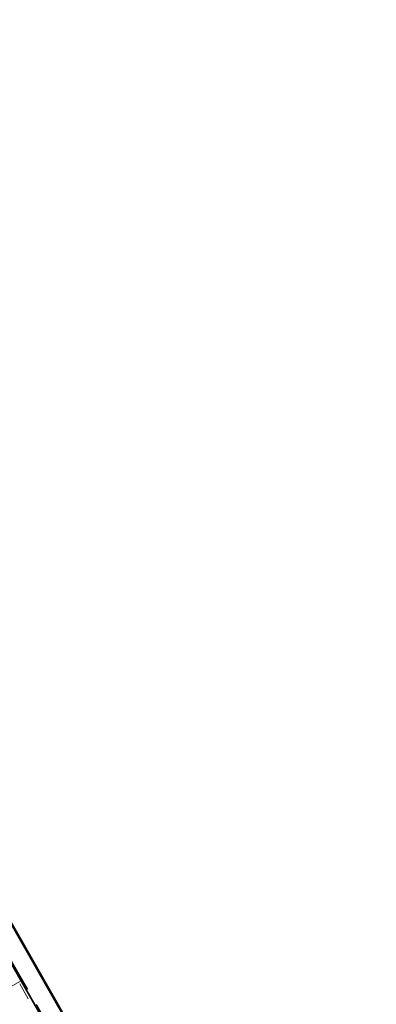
# Model space of a CAD drawing. Header units: metres. Extents: x 111691 to 117439, y 474133 to 478789.
# Tile 47 of 127: x 114813 to 114855, y 475750 to 475865. Entities that reach past the tile are written whole.
import ezdxf

# ---------------------------------------------------------------- set-up
doc = ezdxf.new("R2010")
doc.units = ezdxf.units.M
doc.linetypes.add('VH-TROTTOIRBAND_130-150', pattern=[15, 5, -2, 2, -2, 2, -2])
doc.linetypes.add('XX-HIDDEN', pattern=[4, 2, -2])
for name, color, linetype, lineweight in [('N-WE-VH-KANTOPSLUITING_OPSLUITBAND_100X200-G', 150, 'Continuous', 35), ('N-WE-VH-KANTOPSLUITING_TROTTOIRBAND_130 150-G', 210, 'VH-TROTTOIRBAND_130-150', 35), ('N-WE-VH-KANTOPSLUITING_VOORKANTBAND-G', 7, 'Continuous', 35), ('N-WE-VH-MATERIAALGRENS-G', 7, 'XX-HIDDEN', 18)]:
    doc.layers.add(name, color=color, linetype=linetype, lineweight=lineweight)

msp = doc.modelspace()

# ---------------------------------------------------------------- linework, layer by layer
at = {"layer": 'N-WE-VH-KANTOPSLUITING_OPSLUITBAND_100X200-G', "flags": 128}
msp.add_lwpolyline([(114925.449, 475560.571), (114759.114, 475852.253), (114685.572, 475981.299, -0.0047446), (114685.516, 475981.4, -0.0047446), (114685.534, 475981.409)], format="xyb", dxfattribs=at)
at = {"layer": 'N-WE-VH-KANTOPSLUITING_TROTTOIRBAND_130 150-G', "flags": 128}
msp.add_lwpolyline([(114685.204, 475977.696), (114757.29, 475851.214), (114938.253, 475533.88)], dxfattribs=at)
at = {"layer": 'N-WE-VH-KANTOPSLUITING_VOORKANTBAND-G', "flags": 128}
msp.add_lwpolyline([(114945.006, 475526.479), (114759.201, 475852.303), (114685.659, 475981.348, -0.0035358), (114685.618, 475981.422)], format="xyb", dxfattribs=at)
at = {"layer": 'N-WE-VH-KANTOPSLUITING_VOORKANTBAND-G'}
msp.add_lwpolyline([(114685.302, 475977.229), (114757.159, 475851.139), (114942.717, 475525.749)], dxfattribs=at)
at = {"layer": 'N-WE-VH-MATERIAALGRENS-G'}
msp.add_line((114808.422, 475750.132), (114813.207, 475752.844), dxfattribs=at)
at = {"layer": 'N-WE-VH-MATERIAALGRENS-G', "flags": 128}
msp.add_lwpolyline([(114813.071, 475752.486), (114852.627, 475683.122)], dxfattribs=at)

doc.saveas('drawing.dxf')
